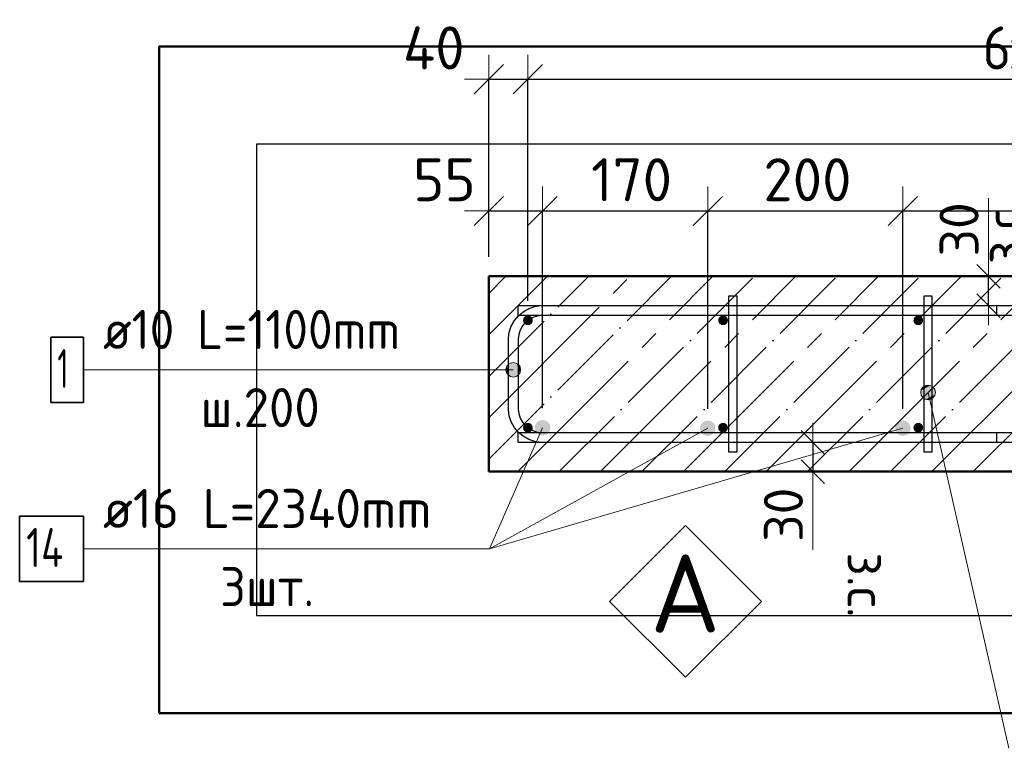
# Model space of a CAD drawing. Header units: millimetres. Extents: x -30645 to 44626, y 46540 to 77351.
# Tile 1 of 84: x -30645 to -29636, y 50052 to 50798. Entities that reach past the tile are written whole.
import ezdxf

# ---------------------------------------------------------------- set-up
doc = ezdxf.new("R2010")
doc.units = ezdxf.units.MM
doc.header["$PDMODE"] = 65
doc.linetypes.add('______11', pattern=[100, 80, -10, 0, -10])
doc.linetypes.add('______5', pattern=[220, 160, -20, 20, -20])
for name, color, linetype, lineweight in [('Standard', 7, 'Continuous', 25), ('Арм.стержн. Арматура края', 96, 'Continuous', 35), ('Арм.стержн. вертикальными 1', 22, 'Continuous', 35), ('Арм.стержн.горизонт. 1', 180, 'Continuous', 35), ('Размерная линия_ общее', 7, 'Continuous', 13), ('Размерная линия_ общее_1', 7, 'Continuous', 13)]:
    doc.layers.add(name, color=color, linetype=linetype, lineweight=lineweight)
doc.layers.add('Арм.стержн. вертикальными 2', color=7, linetype='Continuous', lineweight=35, true_color=0x006e00)
doc.layers.add('Арм.стержн.Стяжки', color=7, linetype='Continuous', lineweight=35, true_color=0x501e0f)
doc.styles.add('ISOCPEUR', font='ISOCPEUR')
doc.dimstyles.new('DIMSTYLE_3', dxfattribs={"dimtxt": 44, "dimasz": 50, "dimexe": 0, "dimexo": 0, "dimgap": 22, "dimtad": 2, "dimdec": 0, "dimrnd": 5, "dimzin": 12, "dimdsep": 46, "dimtxsty": 'ISOCPEUR', "dimblk1": 'ALL_ML_STRICH', "dimblk2": 'ALL_ML_STRICH', "dimsah": 1, "dimcen": 0, "dimclrd": 7, "dimclre": 256, "dimclrt": 7, "dimadec": 0, "dimazin": 0, "dimtfac": 1, "dimtdec": 0, "dimtix": 1, "dimtmove": 2, "dimatfit": 3, "dimfxl": 0, "dimtzin": 0, "dimlwd": 0, "dimlwe": -3, "dimarcsym": 0})
doc.dimstyles.new('DIMSTYLE_7', dxfattribs={"dimtxt": 40, "dimasz": 40, "dimexe": 0, "dimexo": 0.001, "dimgap": 20, "dimtad": 2, "dimdec": 0, "dimrnd": 5, "dimzin": 12, "dimdsep": 46, "dimtxsty": 'ISOCPEUR', "dimblk1": 'ALL_ML_STRICH', "dimblk2": 'ALL_ML_STRICH', "dimsah": 1, "dimcen": 0, "dimse1": 1, "dimse2": 1, "dimclrd": 7, "dimclre": 256, "dimclrt": 7, "dimadec": 0, "dimazin": 0, "dimtfac": 1, "dimtdec": 0, "dimtix": 1, "dimtmove": 2, "dimatfit": 3, "dimfxl": 0, "dimtvp": 1.2, "dimtzin": 0, "dimlwd": 0, "dimlwe": -3, "dimarcsym": 0})
doc.dimstyles.new('DIMSTYLE_8', dxfattribs={"dimtxt": 44, "dimasz": 50, "dimexe": 0, "dimexo": 0, "dimgap": 22, "dimtad": 2, "dimdec": 0, "dimrnd": 5, "dimzin": 12, "dimdsep": 46, "dimtxsty": 'ISOCPEUR', "dimblk1": 'ALL_ML_STRICH', "dimblk2": 'ALL_ML_STRICH', "dimsah": 1, "dimcen": 0, "dimclrd": 7, "dimclre": 256, "dimclrt": 7, "dimadec": 0, "dimazin": 0, "dimtfac": 1, "dimtdec": 0, "dimtix": 1, "dimtmove": 2, "dimatfit": 3, "dimfxl": 0, "dimtvp": 1.2, "dimtzin": 0, "dimlwd": 0, "dimlwe": -3, "dimarcsym": 0})

# ---------------------------------------------------------------- blocks, each defined once
blk = doc.blocks.new('ALL_ML_STRICH')
at = {"color": 0, "linetype": 'ByBlock', "lineweight": -2}
for p, q in [((0, -0.5), (0, 0.5)), ((-0.3, -0.3), (0.3, 0.3)), ((-1, 0), (0.5, 0))]:
    blk.add_line(p, q, dxfattribs=at)
blk = doc.blocks.new('*D230')
at = {"layer": 'DEFPOINTS', "color": 7, "linetype": 'Continuous', "lineweight": 13, "transparency": 33554687}
for p in [(-29832.5, 50365.4), (-29823.8, 50365.4), (-29823.8, 50335.4)]:
    blk.add_point(p, dxfattribs=at)
at = {"layer": 'Размерная линия_ общее_1', "color": 7, "linetype": 'Continuous', "lineweight": -2, "transparency": 33554687}
blk.add_line((-29832.5, 50365.4), (-29832.5, 50335.4), dxfattribs=at)
at = {"layer": 'Размерная линия_ общее_1', "color": 7, "linetype": 'Continuous', "lineweight": 13, "transparency": 33554687, "xscale": 40, "yscale": 40, "zscale": 40}
for p, rotation in [((-29832.5, 50365.4), 90), ((-29832.5, 50335.4), 270)]:
    blk.add_blockref('ALL_ML_STRICH', p, dxfattribs=dict(at, rotation=rotation))
at = {"layer": 'Размерная линия_ общее_1', "color": 7, "linetype": 'Continuous', "lineweight": 13, "transparency": 33554687, "insert": (-29862.5, 50291.3), "char_height": 40, "width": 80, "attachment_point": 5, "rotation": 90, "style": 'ISOCPEUR'}
blk.add_mtext('\\A1;{30}', dxfattribs=at)
at = {"layer": 'Размерная линия_ общее_1', "color": 7, "linetype": 'Continuous', "lineweight": 13, "transparency": 33554687, "insert": (-29756.8, 50252.8), "char_height": 40, "width": 2, "attachment_point": 1, "rotation": 270, "line_spacing_factor": 0.60241, "style": 'ISOCPEUR'}
blk.add_mtext('з.с.', dxfattribs=at)
blk = doc.blocks.new('*D234')
at = {"layer": 'DEFPOINTS', "color": 7, "linetype": 'Continuous', "lineweight": 13, "transparency": 33554687}
for p in [(-30164.3, 50737.3), (-30164.3, 50535.4), (-30124.3, 50490.4)]:
    blk.add_point(p, dxfattribs=at)
at = {"layer": 'Размерная линия_ общее', "color": 253, "linetype": 'Continuous', "lineweight": -2, "true_color": 0xa0a0a0, "transparency": 33554687}
for p, q in [((-30164.3, 50555.4), (-30164.3, 50737.3)), ((-30124.3, 50510.4), (-30124.3, 50737.3))]:
    blk.add_line(p, q, dxfattribs=at)
at = {"layer": 'Размерная линия_ общее', "color": 7, "linetype": 'Continuous', "lineweight": -2, "transparency": 33554687}
blk.add_line((-30164.3, 50737.3), (-30124.3, 50737.3), dxfattribs=at)
at = {"layer": 'Размерная линия_ общее', "color": 7, "linetype": 'Continuous', "lineweight": 13, "transparency": 33554687, "xscale": 50, "yscale": 50, "zscale": 50, "rotation": 180}
blk.add_blockref('ALL_ML_STRICH', (-30164.3, 50737.3), dxfattribs=at)
at = {"layer": 'Размерная линия_ общее', "color": 7, "linetype": 'Continuous', "lineweight": 13, "transparency": 33554687, "xscale": 50, "yscale": 50, "zscale": 50}
blk.add_blockref('ALL_ML_STRICH', (-30124.3, 50737.3), dxfattribs=at)
at = {"layer": 'Размерная линия_ общее', "color": 7, "linetype": 'Continuous', "lineweight": 13, "transparency": 33554687, "insert": (-30220.8, 50769.3), "char_height": 44, "width": 88, "attachment_point": 5, "style": 'ISOCPEUR'}
blk.add_mtext('\\A1;{40}', dxfattribs=at)
blk = doc.blocks.new('*D235')
at = {"layer": 'DEFPOINTS', "color": 7, "linetype": 'Continuous', "lineweight": 13, "transparency": 33554687}
for p in [(-30124.3, 50737.3), (-30124.3, 50490.4), (-28924.3, 50490.4)]:
    blk.add_point(p, dxfattribs=at)
at = {"layer": 'Размерная линия_ общее', "color": 253, "linetype": 'Continuous', "lineweight": -2, "true_color": 0xa0a0a0, "transparency": 33554687}
for p, q in [((-30124.3, 50510.4), (-30124.3, 50737.3)), ((-28924.3, 50510.4), (-28924.3, 50737.3))]:
    blk.add_line(p, q, dxfattribs=at)
at = {"layer": 'Размерная линия_ общее', "color": 7, "linetype": 'Continuous', "lineweight": -2, "transparency": 33554687}
blk.add_line((-30124.3, 50737.3), (-28924.3, 50737.3), dxfattribs=at)
at = {"layer": 'Размерная линия_ общее', "color": 7, "linetype": 'Continuous', "lineweight": 13, "transparency": 33554687, "xscale": 50, "yscale": 50, "zscale": 50, "rotation": 180}
blk.add_blockref('ALL_ML_STRICH', (-30124.3, 50737.3), dxfattribs=at)
at = {"layer": 'Размерная линия_ общее', "color": 7, "linetype": 'Continuous', "lineweight": 13, "transparency": 33554687, "xscale": 50, "yscale": 50, "zscale": 50}
blk.add_blockref('ALL_ML_STRICH', (-28924.3, 50737.3), dxfattribs=at)
at = {"layer": 'Размерная линия_ общее', "color": 7, "linetype": 'Continuous', "lineweight": 13, "transparency": 33554687, "insert": (-29658.3, 50791.3), "char_height": 44, "width": 2.2, "attachment_point": 1, "line_spacing_factor": 0.60241, "style": 'ISOCPEUR'}
blk.add_mtext('\\W0.91;6х200=1200', dxfattribs=at)
blk = doc.blocks.new('СЛОЖНЫЙ_ОБЪЕКТ_3')
at = {"layer": 'Standard', "color": 7, "linetype": 'Continuous', "lineweight": 13, "transparency": 33554687}
blk.add_lwpolyline([(-29962.8, 50280.3), (-29885, 50202.5), (-29962.8, 50124.8), (-30040.6, 50202.5), (-29962.8, 50280.3)], close=True, dxfattribs=at)
at = {"layer": 'Standard', "color": 7, "linetype": 'Continuous', "lineweight": 13, "transparency": 33554687, "insert": (-29999.1, 50210.6), "char_height": 80, "width": 104.727, "attachment_point": 4, "style": 'ISOCPEUR'}
blk.add_mtext('\\A1;{\\fISOCPEUR|i0|b0;\\H80.000000;\\W1.000000;\\C7;А}\\P', dxfattribs=at)
blk = doc.blocks.new('*D257')
at = {"layer": 'DEFPOINTS', "color": 7, "linetype": 'Continuous', "lineweight": 13, "transparency": 33554687}
for p in [(-29643.8, 50535.4), (-29652.5, 50505.4), (-29643.8, 50505.4)]:
    blk.add_point(p, dxfattribs=at)
at = {"layer": 'Размерная линия_ общее_1', "color": 7, "linetype": 'Continuous', "lineweight": -2, "transparency": 33554687}
blk.add_line((-29652.5, 50505.4), (-29652.5, 50535.4), dxfattribs=at)
at = {"layer": 'Размерная линия_ общее_1', "color": 7, "linetype": 'Continuous', "lineweight": 13, "transparency": 33554687, "xscale": 40, "yscale": 40, "zscale": 40}
for p, rotation in [((-29652.5, 50535.4), 90), ((-29652.5, 50505.4), 270)]:
    blk.add_blockref('ALL_ML_STRICH', p, dxfattribs=dict(at, rotation=rotation))
at = {"layer": 'Размерная линия_ общее_1', "color": 7, "linetype": 'Continuous', "lineweight": 13, "transparency": 33554687, "insert": (-29656.8, 50547.9), "char_height": 40, "width": 2, "attachment_point": 1, "rotation": 90, "line_spacing_factor": 0.60241, "style": 'ISOCPEUR'}
blk.add_mtext('з.с.', dxfattribs=at)
at = {"layer": 'Размерная линия_ общее_1', "color": 7, "linetype": 'Continuous', "lineweight": 13, "transparency": 33554687, "insert": (-29682.5, 50583.5), "char_height": 40, "width": 80, "attachment_point": 5, "rotation": 90, "style": 'ISOCPEUR'}
blk.add_mtext('\\A1;{30}', dxfattribs=at)
blk = doc.blocks.new('*D258')
at = {"layer": 'DEFPOINTS', "color": 7, "linetype": 'Continuous', "lineweight": 13, "transparency": 33554687}
for p in [(-30164.3, 50602.3), (-30164.3, 50535.4), (-30109.3, 50380.4)]:
    blk.add_point(p, dxfattribs=at)
at = {"layer": 'Размерная линия_ общее', "color": 253, "linetype": 'Continuous', "lineweight": -2, "true_color": 0xa0a0a0, "transparency": 33554687}
for p, q in [((-30164.3, 50555.4), (-30164.3, 50602.3)), ((-30109.3, 50400.4), (-30109.3, 50602.3))]:
    blk.add_line(p, q, dxfattribs=at)
at = {"layer": 'Размерная линия_ общее', "color": 7, "linetype": 'Continuous', "lineweight": -2, "transparency": 33554687}
blk.add_line((-30164.3, 50602.3), (-30109.3, 50602.3), dxfattribs=at)
at = {"layer": 'Размерная линия_ общее', "color": 7, "linetype": 'Continuous', "lineweight": 13, "transparency": 33554687, "xscale": 50, "yscale": 50, "zscale": 50, "rotation": 180}
blk.add_blockref('ALL_ML_STRICH', (-30164.3, 50602.3), dxfattribs=at)
at = {"layer": 'Размерная линия_ общее', "color": 7, "linetype": 'Continuous', "lineweight": 13, "transparency": 33554687, "xscale": 50, "yscale": 50, "zscale": 50}
blk.add_blockref('ALL_ML_STRICH', (-30109.3, 50602.3), dxfattribs=at)
at = {"layer": 'Размерная линия_ общее', "color": 7, "linetype": 'Continuous', "lineweight": 13, "transparency": 33554687, "insert": (-30209.9, 50634.3), "char_height": 44, "width": 88, "attachment_point": 5, "style": 'ISOCPEUR'}
blk.add_mtext('\\A1;{55}', dxfattribs=at)
blk = doc.blocks.new('*D259')
at = {"layer": 'DEFPOINTS', "color": 7, "linetype": 'Continuous', "lineweight": 13, "transparency": 33554687}
for p in [(-30109.3, 50602.3), (-30109.3, 50380.4), (-29940.1, 50379.8)]:
    blk.add_point(p, dxfattribs=at)
at = {"layer": 'Размерная линия_ общее', "color": 253, "linetype": 'Continuous', "lineweight": -2, "true_color": 0xa0a0a0, "transparency": 33554687}
for p, q in [((-30109.3, 50400.4), (-30109.3, 50602.3)), ((-29940.1, 50399.8), (-29940.1, 50602.3))]:
    blk.add_line(p, q, dxfattribs=at)
at = {"layer": 'Размерная линия_ общее', "color": 7, "linetype": 'Continuous', "lineweight": -2, "transparency": 33554687}
blk.add_line((-30109.3, 50602.3), (-29940.1, 50602.3), dxfattribs=at)
at = {"layer": 'Размерная линия_ общее', "color": 7, "linetype": 'Continuous', "lineweight": 13, "transparency": 33554687, "xscale": 50, "yscale": 50, "zscale": 50, "rotation": 180}
blk.add_blockref('ALL_ML_STRICH', (-30109.3, 50602.3), dxfattribs=at)
at = {"layer": 'Размерная линия_ общее', "color": 7, "linetype": 'Continuous', "lineweight": 13, "transparency": 33554687, "xscale": 50, "yscale": 50, "zscale": 50}
blk.add_blockref('ALL_ML_STRICH', (-29940.1, 50602.3), dxfattribs=at)
at = {"layer": 'Размерная линия_ общее', "color": 7, "linetype": 'Continuous', "lineweight": 13, "transparency": 33554687, "insert": (-30018.1, 50634.3), "char_height": 44, "width": 132, "attachment_point": 5, "style": 'ISOCPEUR'}
blk.add_mtext('\\A1;{170}', dxfattribs=at)
blk = doc.blocks.new('*D260')
at = {"layer": 'DEFPOINTS', "color": 7, "linetype": 'Continuous', "lineweight": 13, "transparency": 33554687}
for p in [(-29940.1, 50602.3), (-29940.1, 50379.8), (-29740.1, 50379.8)]:
    blk.add_point(p, dxfattribs=at)
at = {"layer": 'Размерная линия_ общее', "color": 253, "linetype": 'Continuous', "lineweight": -2, "true_color": 0xa0a0a0, "transparency": 33554687}
for p, q in [((-29940.1, 50399.8), (-29940.1, 50602.3)), ((-29740.1, 50399.8), (-29740.1, 50602.3))]:
    blk.add_line(p, q, dxfattribs=at)
at = {"layer": 'Размерная линия_ общее', "color": 7, "linetype": 'Continuous', "lineweight": -2, "transparency": 33554687}
blk.add_line((-29940.1, 50602.3), (-29740.1, 50602.3), dxfattribs=at)
at = {"layer": 'Размерная линия_ общее', "color": 7, "linetype": 'Continuous', "lineweight": 13, "transparency": 33554687, "xscale": 50, "yscale": 50, "zscale": 50, "rotation": 180}
blk.add_blockref('ALL_ML_STRICH', (-29940.1, 50602.3), dxfattribs=at)
at = {"layer": 'Размерная линия_ общее', "color": 7, "linetype": 'Continuous', "lineweight": 13, "transparency": 33554687, "xscale": 50, "yscale": 50, "zscale": 50}
blk.add_blockref('ALL_ML_STRICH', (-29740.1, 50602.3), dxfattribs=at)
at = {"layer": 'Размерная линия_ общее', "color": 7, "linetype": 'Continuous', "lineweight": 13, "transparency": 33554687, "insert": (-29837.9, 50634.3), "char_height": 44, "width": 132, "attachment_point": 5, "style": 'ISOCPEUR'}
blk.add_mtext('\\A1;{200}', dxfattribs=at)
blk = doc.blocks.new('*D261')
at = {"layer": 'DEFPOINTS', "color": 7, "linetype": 'Continuous', "lineweight": 13, "transparency": 33554687}
for p in [(-29740.1, 50602.3), (-29740.1, 50379.8), (-29138.6, 50379.8)]:
    blk.add_point(p, dxfattribs=at)
at = {"layer": 'Размерная линия_ общее', "color": 253, "linetype": 'Continuous', "lineweight": -2, "true_color": 0xa0a0a0, "transparency": 33554687}
for p, q in [((-29740.1, 50399.8), (-29740.1, 50602.3)), ((-29138.6, 50399.8), (-29138.6, 50602.3))]:
    blk.add_line(p, q, dxfattribs=at)
at = {"layer": 'Размерная линия_ общее', "color": 7, "linetype": 'Continuous', "lineweight": -2, "transparency": 33554687}
blk.add_line((-29740.1, 50602.3), (-29138.6, 50602.3), dxfattribs=at)
at = {"layer": 'Размерная линия_ общее', "color": 7, "linetype": 'Continuous', "lineweight": 13, "transparency": 33554687, "xscale": 50, "yscale": 50, "zscale": 50, "rotation": 180}
blk.add_blockref('ALL_ML_STRICH', (-29740.1, 50602.3), dxfattribs=at)
at = {"layer": 'Размерная линия_ общее', "color": 7, "linetype": 'Continuous', "lineweight": 13, "transparency": 33554687, "xscale": 50, "yscale": 50, "zscale": 50}
blk.add_blockref('ALL_ML_STRICH', (-29138.6, 50602.3), dxfattribs=at)
at = {"layer": 'Размерная линия_ общее', "color": 7, "linetype": 'Continuous', "lineweight": 13, "transparency": 33554687, "insert": (-29437.1, 50634.3), "char_height": 44, "width": 132, "attachment_point": 5, "style": 'ISOCPEUR'}
blk.add_mtext('\\A1;{600}', dxfattribs=at)

msp = doc.modelspace()

# ---------------------------------------------------------------- hatches: boundary and pattern name
at = {"layer": 'Арм.стержн. Арматура края', "linetype": 'Continuous', "lineweight": 13, "transparency": 33554687}
for points in [[(-30145.8, 50443.4), (-30143.1, 50433.2), (-30143.1, 50446.1)], [(-30143.1, 50446.1), (-30139.3, 50432.2), (-30139.3, 50447.2)], [(-30143.1, 50446.1), (-30143.1, 50433.2), (-30139.3, 50432.2)], [(-30139.3, 50447.2), (-30139.3, 50432.2), (-30135.6, 50433.2)], [(-30139.3, 50447.2), (-30135.6, 50433.2), (-30135.6, 50446.1)], [(-30135.6, 50446.1), (-30135.6, 50433.2), (-30132.9, 50435.9)], [(-30135.6, 50446.1), (-30132.9, 50435.9), (-30132.9, 50443.4)], [(-30145.8, 50435.9), (-30145.8, 50443.4), (-30146.8, 50439.7)], [(-30145.8, 50443.4), (-30145.8, 50435.9), (-30143.1, 50433.2)], [(-30132.9, 50443.4), (-30132.9, 50435.9), (-30131.8, 50439.7)]]:
    msp.add_hatch(color=7, dxfattribs=at).paths.add_polyline_path(points)
at = {"layer": 'Арм.стержн. вертикальными 1', "linetype": 'Continuous', "lineweight": 50, "transparency": 33554687}
for points in [[(-30119.3, 50490.4), (-30119.7, 50492.3), (-30120.8, 50493.9), (-30122.4, 50495), (-30124.3, 50495.4), (-30126.2, 50495), (-30127.9, 50493.9), (-30129, 50492.3), (-30129.3, 50490.4), (-30129, 50488.4), (-30127.9, 50486.8), (-30126.2, 50485.7), (-30124.3, 50485.4), (-30122.4, 50485.7), (-30120.8, 50486.8), (-30119.7, 50488.4)], [(-29919.3, 50490.4), (-29919.7, 50492.3), (-29920.8, 50493.9), (-29922.4, 50495), (-29924.3, 50495.4), (-29926.2, 50495), (-29927.9, 50493.9), (-29929, 50492.3), (-29929.3, 50490.4), (-29929, 50488.4), (-29927.9, 50486.8), (-29926.2, 50485.7), (-29924.3, 50485.4), (-29922.4, 50485.7), (-29920.8, 50486.8), (-29919.7, 50488.4)], [(-29719.3, 50490.4), (-29719.7, 50492.3), (-29720.8, 50493.9), (-29722.4, 50495), (-29724.3, 50495.4), (-29726.2, 50495), (-29727.9, 50493.9), (-29729, 50492.3), (-29729.3, 50490.4), (-29729, 50488.4), (-29727.9, 50486.8), (-29726.2, 50485.7), (-29724.3, 50485.4), (-29722.4, 50485.7), (-29720.8, 50486.8), (-29719.7, 50488.4)], [(-30119.3, 50380.4), (-30119.7, 50382.3), (-30120.8, 50383.9), (-30122.4, 50385), (-30124.3, 50385.4), (-30126.2, 50385), (-30127.9, 50383.9), (-30129, 50382.3), (-30129.3, 50380.4), (-30129, 50378.4), (-30127.9, 50376.8), (-30126.2, 50375.7), (-30124.3, 50375.4), (-30122.4, 50375.7), (-30120.8, 50376.8), (-30119.7, 50378.4)], [(-29919.3, 50380.4), (-29919.7, 50382.3), (-29920.8, 50383.9), (-29922.4, 50385), (-29924.3, 50385.4), (-29926.2, 50385), (-29927.9, 50383.9), (-29929, 50382.3), (-29929.3, 50380.4), (-29929, 50378.4), (-29927.9, 50376.8), (-29926.2, 50375.7), (-29924.3, 50375.4), (-29922.4, 50375.7), (-29920.8, 50376.8), (-29919.7, 50378.4)], [(-29719.3, 50380.4), (-29719.7, 50382.3), (-29720.8, 50383.9), (-29722.4, 50385), (-29724.3, 50385.4), (-29726.2, 50385), (-29727.9, 50383.9), (-29729, 50382.3), (-29729.3, 50380.4), (-29729, 50378.4), (-29727.9, 50376.8), (-29726.2, 50375.7), (-29724.3, 50375.4), (-29722.4, 50375.7), (-29720.8, 50376.8), (-29719.7, 50378.4)]]:
    msp.add_hatch(color=4, dxfattribs=at).paths.add_polyline_path(points)
at = {"layer": 'Арм.стержн. вертикальными 2', "linetype": 'Continuous', "lineweight": 50, "transparency": 33554687}
for points in [[(-30101.3, 50380.4), (-30101.9, 50383.4), (-30103.7, 50386), (-30106.3, 50387.7), (-30109.3, 50388.4), (-30112.4, 50387.7), (-30115, 50386), (-30116.7, 50383.4), (-30117.3, 50380.4), (-30116.7, 50377.3), (-30115, 50374.7), (-30112.4, 50373), (-30109.3, 50372.4), (-30106.3, 50373), (-30103.7, 50374.7), (-30101.9, 50377.3)], [(-29932.1, 50379.8), (-29932.7, 50382.9), (-29934.4, 50385.5), (-29937, 50387.2), (-29940.1, 50387.8), (-29943.1, 50387.2), (-29945.7, 50385.5), (-29947.5, 50382.9), (-29948.1, 50379.8), (-29947.5, 50376.8), (-29945.7, 50374.2), (-29943.1, 50372.5), (-29940.1, 50371.8), (-29937, 50372.5), (-29934.4, 50374.2), (-29932.7, 50376.8)], [(-29732.1, 50379.8), (-29732.7, 50382.9), (-29734.4, 50385.5), (-29737, 50387.2), (-29740.1, 50387.8), (-29743.1, 50387.2), (-29745.7, 50385.5), (-29747.5, 50382.9), (-29748.1, 50379.8), (-29747.5, 50376.8), (-29745.7, 50374.2), (-29743.1, 50372.5), (-29740.1, 50371.8), (-29737, 50372.5), (-29734.4, 50374.2), (-29732.7, 50376.8)]]:
    msp.add_hatch(color=7, dxfattribs=at).paths.add_polyline_path(points)
at = {"layer": 'Арм.стержн.Стяжки', "linetype": 'Continuous', "lineweight": 13, "transparency": 33554687}
for points in [[(-29719.4, 50421.9), (-29712.1, 50423.6), (-29716, 50423.8)], [(-29721.6, 50414.8), (-29707, 50418.1), (-29708.9, 50421.6)], [(-29721.6, 50414.8), (-29708.9, 50421.6), (-29721.5, 50418.7)], [(-29719.8, 50411.4), (-29707, 50418.1), (-29721.6, 50414.8)], [(-29721.5, 50418.7), (-29708.9, 50421.6), (-29712.1, 50423.6)], [(-29721.5, 50418.7), (-29712.1, 50423.6), (-29719.4, 50421.9)], [(-29719.8, 50411.4), (-29707.2, 50414.3), (-29707, 50418.1)], [(-29716.6, 50409.4), (-29707.2, 50414.3), (-29719.8, 50411.4)], [(-29716.6, 50409.4), (-29709.2, 50411), (-29707.2, 50414.3)], [(-29709.2, 50411), (-29716.6, 50409.4), (-29712.7, 50409.2)]]:
    msp.add_hatch(color=7, dxfattribs=at).paths.add_polyline_path(points)

# ---------------------------------------------------------------- linework, layer by layer
at = {"color": 52, "linetype": 'Continuous', "lineweight": -3, "transparency": 33554687}
for p, q in [((-30402.3, 50670.7), (-30402.3, 50188.1)), ((-28548.1, 50670.7), (-30402.3, 50670.7)), ((-30402.3, 50670.7), (-30402.3, 50188.1)), ((-28548.1, 50670.7), (-30402.3, 50670.7)), ((-30402.3, 50188.1), (-28548.1, 50188.1)), ((-30402.3, 50188.1), (-28548.1, 50188.1))]:
    msp.add_line(p, q, dxfattribs=at)
at = {"layer": 'Standard', "color": 7, "linetype": 'Continuous', "lineweight": 13, "transparency": 33554687}
for p, q in [((-29652.5, 50535.4), (-29652.5, 50615.4)), ((-29832.5, 50335.4), (-29832.5, 50255.4))]:
    msp.add_line(p, q, dxfattribs=at)
at = {"layer": 'Standard', "color": 253, "linetype": '______11', "lineweight": -3, "true_color": 0xababab, "transparency": 33554687}
for p, q in [((-30164.3, 50517.9), (-30146.9, 50535.4)), ((-30164.3, 50433), (-30062, 50535.4)), ((-30164.3, 50348.2), (-29977.2, 50535.4)), ((-30092.3, 50335.4), (-29892.3, 50535.4)), ((-30007.5, 50335.4), (-29807.5, 50535.4)), ((-29922.6, 50335.4), (-29722.6, 50535.4)), ((-29837.8, 50335.4), (-29637.8, 50535.4)), ((-29752.9, 50335.4), (-29552.9, 50535.4)), ((-29668.1, 50335.4), (-29468.1, 50535.4))]:
    msp.add_line(p, q, dxfattribs=at)
at = {"layer": 'Standard', "color": 253, "linetype": '______5', "lineweight": -3, "true_color": 0xababab, "transparency": 33554687}
for p, q in [((-30164.3, 50475.5), (-30104.4, 50535.4)), ((-30164.3, 50390.6), (-30019.6, 50535.4)), ((-30134.7, 50335.4), (-29934.7, 50535.4)), ((-30049.9, 50335.4), (-29849.9, 50535.4)), ((-29965, 50335.4), (-29765, 50535.4)), ((-29880.2, 50335.4), (-29680.2, 50535.4)), ((-29795.3, 50335.4), (-29595.3, 50535.4)), ((-29710.5, 50335.4), (-29510.5, 50535.4))]:
    msp.add_line(p, q, dxfattribs=at)
at = {"layer": 'Standard', "color": 7, "linetype": 'Continuous', "lineweight": 50, "transparency": 33554687}
for p, q in [((-30164.3, 50535.4), (-30164.3, 50335.4)), ((-28714.3, 50535.4), (-30164.3, 50535.4)), ((-30164.3, 50335.4), (-28714.3, 50335.4))]:
    msp.add_line(p, q, dxfattribs=at)
msp.add_lwpolyline([(-30502.3, 50088.1), (-28448.1, 50088.1), (-28448.1, 50770.7), (-30502.3, 50770.7), (-30502.3, 50088.1)], dxfattribs=at)
at = {"layer": 'Арм.стержн. Арматура края', "color": 7, "linetype": 'Continuous', "lineweight": 13, "transparency": 33554687}
for p, q in [((-30139.3, 50447.2), (-30139.3, 50447.2)), ((-30579.7, 50439.7), (-30183.7, 50439.7)), ((-30183.7, 50439.7), (-30139.3, 50439.7)), ((-30146.8, 50439.7), (-30146.8, 50439.7)), ((-30131.8, 50439.7), (-30131.8, 50439.7)), ((-30139.3, 50432.2), (-30139.3, 50432.2))]:
    msp.add_line(p, q, dxfattribs=at)
at = {"layer": 'Арм.стержн. Арматура края', "color": 4, "linetype": 'Continuous', "lineweight": 25, "transparency": 33554687}
msp.add_lwpolyline([(-29644.3, 50365.4), (-30111, 50365.4), (-30117.1, 50366.2), (-30123.4, 50368.3), (-30129.3, 50371.6), (-30134.1, 50375.6), (-30138.1, 50380.4), (-30141.4, 50386.3), (-30143.5, 50392.6), (-30144.3, 50398.7), (-30144.3, 50472), (-30143.5, 50478.1), (-30141.4, 50484.5), (-30138.1, 50490.3), (-30134.1, 50495.1), (-30129.3, 50499.1), (-30123.4, 50502.4), (-30117.1, 50504.5), (-30111, 50505.4), (-29644.3, 50505.4), (-29644.3, 50495.4), (-30110.3, 50495.4), (-30114.8, 50494.7), (-30119.4, 50493.2), (-30123.6, 50490.9), (-30127, 50488), (-30129.8, 50484.6), (-30132.2, 50480.4), (-30133.7, 50475.8), (-30134.3, 50471.3), (-30134.3, 50399.4), (-30133.7, 50394.9), (-30132.2, 50390.3), (-30129.8, 50386.1), (-30127, 50382.7), (-30123.6, 50379.8), (-30119.4, 50377.5), (-30114.8, 50376), (-30110.3, 50375.4), (-29644.3, 50375.4), (-29644.3, 50365.4)], dxfattribs=at)
msp.add_lwpolyline([(-29644.3, 50365.4), (-30111, 50365.4), (-30117.1, 50366.2), (-30123.4, 50368.3), (-30129.3, 50371.6), (-30134.1, 50375.6), (-30138.1, 50380.4), (-30141.4, 50386.3), (-30143.5, 50392.6), (-30144.3, 50398.7), (-30144.3, 50472), (-30143.5, 50478.1), (-30141.4, 50484.5), (-30138.1, 50490.3), (-30134.1, 50495.1), (-30129.3, 50499.1), (-30123.4, 50502.4), (-30117.1, 50504.5), (-30111, 50505.4), (-29644.3, 50505.4), (-29644.3, 50495.4), (-30110.3, 50495.4), (-30114.8, 50494.7), (-30119.4, 50493.2), (-30123.6, 50490.9), (-30127, 50488), (-30129.8, 50484.6), (-30132.2, 50480.4), (-30133.7, 50475.8), (-30134.3, 50471.3), (-30134.3, 50399.4), (-30133.7, 50394.9), (-30132.2, 50390.3), (-30129.8, 50386.1), (-30127, 50382.7), (-30123.6, 50379.8), (-30119.4, 50377.5), (-30114.8, 50376), (-30110.3, 50375.4), (-29644.3, 50375.4), (-29644.3, 50365.4)], dxfattribs=at)
msp.add_lwpolyline([(-29644.3, 50365.4), (-30111, 50365.4), (-30117.1, 50366.2), (-30123.4, 50368.3), (-30129.3, 50371.6), (-30134.1, 50375.6), (-30138.1, 50380.4), (-30141.4, 50386.3), (-30143.5, 50392.6), (-30144.3, 50398.7), (-30144.3, 50472), (-30143.5, 50478.1), (-30141.4, 50484.5), (-30138.1, 50490.3), (-30134.1, 50495.1), (-30129.3, 50499.1), (-30123.4, 50502.4), (-30117.1, 50504.5), (-30111, 50505.4), (-29644.3, 50505.4), (-29644.3, 50495.4), (-30110.3, 50495.4), (-30114.8, 50494.7), (-30119.4, 50493.2), (-30123.6, 50490.9), (-30127, 50488), (-30129.8, 50484.6), (-30132.2, 50480.4), (-30133.7, 50475.8), (-30134.3, 50471.3), (-30134.3, 50399.4), (-30133.7, 50394.9), (-30132.2, 50390.3), (-30129.8, 50386.1), (-30127, 50382.7), (-30123.6, 50379.8), (-30119.4, 50377.5), (-30114.8, 50376), (-30110.3, 50375.4), (-29644.3, 50375.4), (-29644.3, 50365.4)], dxfattribs=at)
at = {"layer": 'Арм.стержн. Арматура края', "color": 7, "linetype": 'Continuous', "lineweight": 35, "transparency": 33554687}
msp.add_lwpolyline([(-30613.1, 50406.3), (-30579.7, 50406.3), (-30579.7, 50473), (-30613.1, 50473), (-30613.1, 50406.3)], dxfattribs=at)
at = {"layer": 'Арм.стержн. Арматура края', "color": 7, "linetype": 'Continuous', "lineweight": 13, "transparency": 33554687}
msp.add_circle((-30139.3, 50439.7), 7.5, dxfattribs=at)
at = {"layer": 'Арм.стержн. вертикальными 2', "color": 7, "linetype": 'Continuous', "lineweight": 13, "transparency": 33554687}
for p, q in [((-30163.7, 50256.3), (-30109.3, 50380.4)), ((-30163.7, 50256.3), (-29740.1, 50379.8)), ((-30163.7, 50256.3), (-29940.1, 50379.8)), ((-30579.7, 50256.3), (-30163.7, 50256.3))]:
    msp.add_line(p, q, dxfattribs=at)
at = {"layer": 'Арм.стержн. вертикальными 2', "color": 7, "linetype": 'Continuous', "lineweight": 35, "transparency": 33554687}
msp.add_lwpolyline([(-30645.1, 50223), (-30579.7, 50223), (-30579.7, 50289.7), (-30645.1, 50289.7), (-30645.1, 50223)], dxfattribs=at)
at = {"layer": 'Арм.стержн.горизонт. 1', "color": 52, "linetype": 'Continuous', "lineweight": 50, "transparency": 33554687}
for p, q in [((-30164.3, 50535.4), (-30164.3, 50535.4)), ((-30164.3, 50335.4), (-30164.3, 50335.4))]:
    msp.add_line(p, q, dxfattribs=at)
at = {"layer": 'Арм.стержн.горизонт. 1', "color": 4, "linetype": 'Continuous', "lineweight": 25, "transparency": 33554687}
for points in [[(-28744.3, 50495.4), (-30134.3, 50495.4), (-30134.3, 50505.4), (-28744.3, 50505.4), (-28744.3, 50495.4)], [(-28744.3, 50495.4), (-30134.3, 50495.4), (-30134.3, 50505.4), (-28744.3, 50505.4), (-28744.3, 50495.4)], [(-28744.3, 50495.4), (-30134.3, 50495.4), (-30134.3, 50505.4), (-28744.3, 50505.4), (-28744.3, 50495.4)], [(-28744.3, 50365.4), (-30134.3, 50365.4), (-30134.3, 50375.4), (-28744.3, 50375.4), (-28744.3, 50365.4)], [(-28744.3, 50365.4), (-30134.3, 50365.4), (-30134.3, 50375.4), (-28744.3, 50375.4), (-28744.3, 50365.4)], [(-28744.3, 50365.4), (-30134.3, 50365.4), (-30134.3, 50375.4), (-28744.3, 50375.4), (-28744.3, 50365.4)]]:
    msp.add_lwpolyline(points, dxfattribs=at)
at = {"layer": 'Арм.стержн.Стяжки', "color": 7, "linetype": 'Continuous', "lineweight": 13, "transparency": 33554687}
for p, q in [((-29716, 50423.8), (-29716, 50423.8)), ((-29721.6, 50414.8), (-29721.6, 50414.8)), ((-29631.6, 50052.1), (-29714.3, 50416.5)), ((-29707, 50418.1), (-29707, 50418.1)), ((-29712.7, 50409.2), (-29712.7, 50409.2))]:
    msp.add_line(p, q, dxfattribs=at)
at = {"layer": 'Арм.стержн.Стяжки', "color": 40, "linetype": 'Continuous', "lineweight": 25, "transparency": 33554687}
for points in [[(-29918.3, 50355.4), (-29918.3, 50515.4), (-29910.3, 50515.4), (-29910.3, 50355.4), (-29918.3, 50355.4)], [(-29918.3, 50355.4), (-29918.3, 50515.4), (-29910.3, 50515.4), (-29910.3, 50355.4), (-29918.3, 50355.4)], [(-29718.3, 50355.4), (-29718.3, 50515.4), (-29710.3, 50515.4), (-29710.3, 50355.4), (-29718.3, 50355.4)]]:
    msp.add_lwpolyline(points, dxfattribs=at)
at = {"layer": 'Арм.стержн.Стяжки', "color": 7, "linetype": 'Continuous', "lineweight": 13, "transparency": 33554687}
msp.add_circle((-29714.3, 50416.5), 7.5, dxfattribs=at)

# ---------------------------------------------------------------- block references
at = {"layer": 'Standard', "color": 7, "linetype": 'Continuous', "lineweight": 13, "transparency": 33554687}
msp.add_blockref('СЛОЖНЫЙ_ОБЪЕКТ_3', (0, 0), dxfattribs=at)

# ---------------------------------------------------------------- texts
at = {"layer": 'Арм.стержн. Арматура края', "color": 7, "linetype": 'Continuous', "lineweight": 25, "transparency": 33554687, "char_height": 40, "attachment_point": 7, "style": 'ISOCPEUR'}
for s, insert, width in [('\\W0.92;ø10 L=1100mm ', (-30559.7, 50461), 374.226), ('\\W0.56;1', (-30606.4, 50421), 31.111), ('\\W0.95;ш.200 ', (-30459.7, 50381), 174.933)]:
    msp.add_mtext(s, dxfattribs=dict(at, insert=insert, width=width))
at = {"layer": 'Арм.стержн. вертикальными 2', "color": 7, "linetype": 'Continuous', "lineweight": 25, "transparency": 33554687, "char_height": 40, "attachment_point": 7, "style": 'ISOCPEUR'}
for s, insert, width in [('\\W0.96;ø16 L=2340mm ', (-30559.7, 50277.7), 395.02), ('\\W0.76;14', (-30638.4, 50237.7), 67.275), ('\\W0.94;3шт. ', (-30439.7, 50197.7), 154.838)]:
    msp.add_mtext(s, dxfattribs=dict(at, insert=insert, width=width))

# ---------------------------------------------------------------- dimensions: what is measured, and where the dimension line sits
at = {"layer": 'Размерная линия_ общее', "color": 7, "linetype": 'Continuous', "lineweight": 13, "transparency": 33554687}
for base, p1, p2, dimstyle, picture, middle in [((-30124.3, 50737.3), (-30164.3, 50555.4), (-30124.3, 50510.4), 'DIMSTYLE_8', '*D234', (-30220.8, 50769.3)), ((-30109.3, 50602.3), (-30164.3, 50555.4), (-30109.3, 50400.4), 'DIMSTYLE_8', '*D258', (-30209.9, 50634.3)), ((-29940.1, 50602.3), (-30109.3, 50400.4), (-29940.1, 50399.8), 'DIMSTYLE_3', '*D259', (-30018.1, 50634.3)), ((-29740.1, 50602.3), (-29940.1, 50399.8), (-29740.1, 50399.8), 'DIMSTYLE_3', '*D260', (-29837.9, 50634.3)), ((-29138.586, 50602.3218), (-29740.0819, 50399.8429), (-29138.586, 50399.8429), 'DIMSTYLE_3', '*D261', (-29437.134, 50634.3218))]:
    dim = msp.add_linear_dim(base=base, p1=p1, p2=p2, dimstyle=dimstyle, override={"dimpost": '<>', "dimclrd": 7, "dimclre": 253, "dimclrt": 7, "dimlwd": 0, "dimlwe": 65533}, dxfattribs=at)
    dim.commit()
    dim.dimension.update_dxf_attribs({"geometry": picture, "text_midpoint": middle, "dimtype": 160})
dim = msp.add_linear_dim(base=(-28924.3, 50737.3), p1=(-30124.3, 50510.4), p2=(-28924.3, 50510.4), text='\\W0.91;6х200=1200', dimstyle='DIMSTYLE_3', override={"dimpost": '<>', "dimclrd": 7, "dimclre": 253, "dimclrt": 7, "dimlwd": 0, "dimlwe": 65533}, dxfattribs=at)
dim.commit()
dim.dimension.update_dxf_attribs({"geometry": '*D235', "text_midpoint": (-29524.3, 50759.3), "dimtype": 160})
at = {"layer": 'Размерная линия_ общее_1', "color": 7, "linetype": 'Continuous', "lineweight": 13, "transparency": 33554687}
for base, p1, p2, angle, picture, middle in [((-29652.5, 50535.4), (-29643.8, 50505.4), (-29643.8, 50535.4), 90, '*D257', (-29682.5, 50583.5)), ((-29832.5, 50335.4), (-29823.8, 50365.4), (-29823.8, 50335.4), 270, '*D230', (-29862.5, 50291.3))]:
    dim = msp.add_linear_dim(base=base, p1=p1, p2=p2, angle=angle, text='<>\\Xз.с.', dimstyle='DIMSTYLE_7', override={"dimpost": '<>', "dimclrd": 7, "dimclre": 253, "dimclrt": 7, "dimlwd": 0, "dimlwe": 65533}, dxfattribs=at)
    dim.commit()
    dim.dimension.update_dxf_attribs({"geometry": picture, "text_midpoint": middle, "dimtype": 160})

doc.saveas('drawing.dxf')
